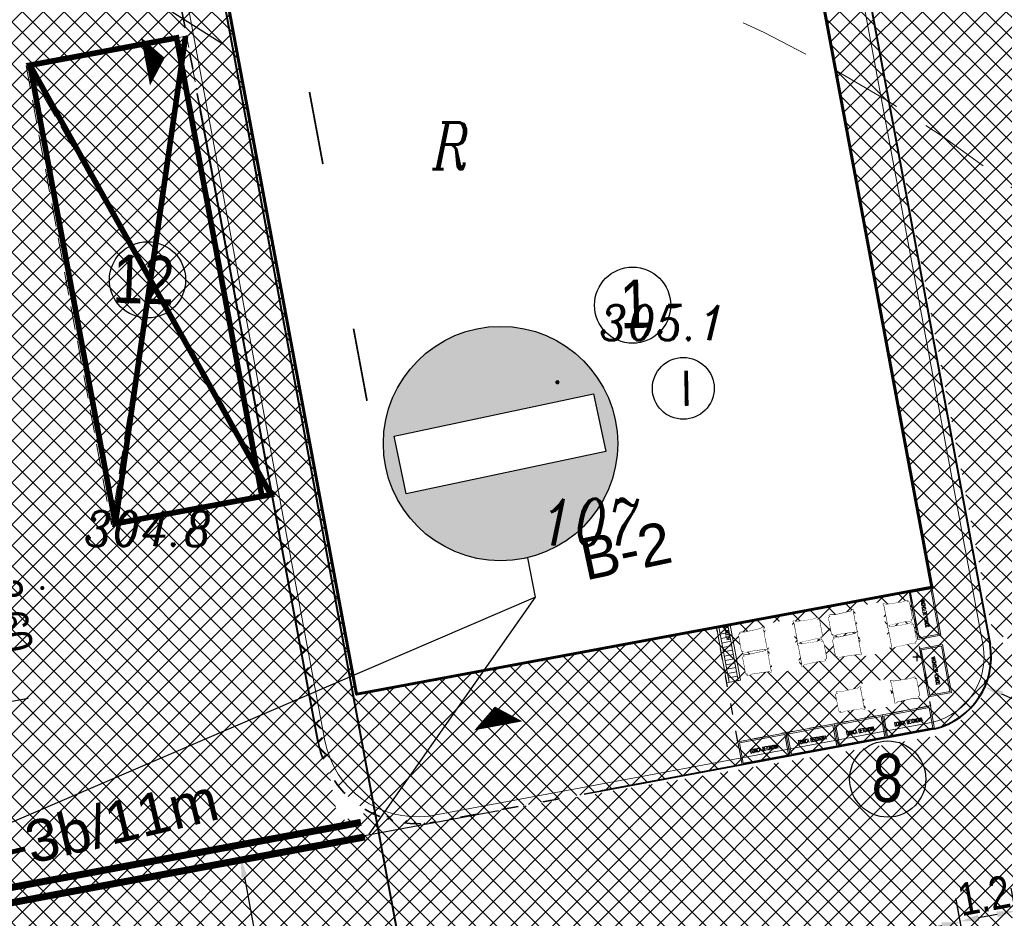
# Model space of a CAD drawing. Extents: x 779 to 3668, y -1329 to 9570.
# Tile 39 of 106: x 2267 to 2288, y -688 to -668. Entities that reach past the tile are written whole.
import ezdxf
from ezdxf.enums import TextEntityAlignment as Align

# ---------------------------------------------------------------- set-up
doc = ezdxf.new("R2010")
doc.units = 0
doc.set_wipeout_variables(frame=1)
for name, pattern in [('ACAD_ISO03W100', [30, 12, -18]), ('CIĄGłA', [0]), ('DASH', [0.75, 0.5, -0.25])]:
    doc.linetypes.add(name, pattern=pattern)
for name, color, linetype, lineweight in [('210-oznaczenie konturu użytku gruntowego', 7, 'Continuous', 0), ('211-numer działki ewidencyjnej', 7, 'Continuous', 0), ('_a_obiekty', 250, 'Continuous', 30), ('AGP1_BUDYNKI', 7, 'Continuous', 30), ('AGP1_KRAWEZNIKI', 7, 'Continuous', 40), ('AGP1_KRAWEZNIKI GRUBOŚCI', 7, 'Continuous', 9), ('AGP1_OPISY', 7, 'Continuous', 13), ('drzwi', 30, 'Continuous', 20), ('MEBLE PKN', 250, 'Continuous', 20), ('MPZP', 7, 'Continuous', 0), ('RTPW01', 253, 'Continuous', 0), ('zz-krawObn', 1, 'ACAD_ISO03W100', 35), ('zz-legenda', 7, 'Continuous', 13), ('zz-wypełnienie-chodniki', 142, 'Continuous', 5), ('zz-wypełnienie-drogi', 52, 'Continuous', 5)]:
    doc.layers.add(name, color=color, linetype=linetype, lineweight=lineweight)
doc.layers.add('powierzchnie', color=7, linetype='Continuous', true_color=0xe090c4, plot=False)
doc.layers.add('Y-ZNAKI', color=7, linetype='Continuous')
doc.styles.add('ARIAL', font='ARIALN.TTF')
doc.styles.add('JACEK_07', font='SIMPLEX.SHX', dxfattribs={"width": 0.7})
doc.styles.get("Standard").update_dxf_attribs({"font": 'arial.ttf'})
doc.styles.add('Style-ITALIC_1250', font='ITALIC_1250.shx')
doc.dimstyles.new('z1do1', dxfattribs={"dimtxt": 0.7, "dimasz": 0.4, "dimexe": 0.5, "dimexo": 0.5, "dimgap": 0.1, "dimtad": 1, "dimrnd": 0.05, "dimzin": 0, "dimdsep": 46, "dimtxsty": 'ARIAL', "dimcen": 0.09, "dimazin": 0, "dimtfac": 1, "dimtofl": 0, "dimtmove": 0, "dimatfit": 3, "dimfxl": 1, "dimtolj": 1, "dimtzin": 0, "dimarcsym": 0})
pattern_1 = [(45, (535.0041, -882.70357), (-0.224506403, 0.224506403), []), (135, (535.0041, -882.70357), (-0.224506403, -0.224506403), [])]

# ---------------------------------------------------------------- blocks, each defined once
blk = doc.blocks.new('RTPW01')
at = {"layer": 'RTPW01', "linetype": 'Continuous', "lineweight": 13, "true_color": 0x939598}
h = blk.add_hatch(color=252, dxfattribs=at)
edge = h.paths.add_edge_path()
edge.add_arc((0, 0), 0.045, 0, 360)
blk = doc.blocks.new('PZT MDCP podkład')
at = {"layer": 'MPZP', "color": 8, "linetype": 'Continuous', "lineweight": 40, "flags": 128}
blk.add_lwpolyline([(2125.102, 133.755), (2146.578, 18.455), (2153.737, -8.653)], dxfattribs=at)
at = {"layer": 'RTPW01', "color": 8, "linetype": 'Continuous', "lineweight": 13}
for p in [(2140.719, 80.179), (2129.669, 75.765)]:
    blk.add_blockref('RTPW01', p, dxfattribs=at)
at = {"layer": '210-oznaczenie konturu użytku gruntowego', "color": 8, "linetype": 'Continuous', "lineweight": 13, "insert": (2138.04, 84.751), "char_height": 1, "attachment_point": 7, "line_spacing_factor": 0.6}
blk.add_mtext('\\FITALIC_1250;\\H1x;\\W0.79;R', dxfattribs=at)
at = {"layer": '211-numer działki ewidencyjnej', "color": 8, "linetype": 'Continuous', "lineweight": 13, "insert": (2140.376, 77.676), "char_height": 1, "attachment_point": 1, "line_spacing_factor": 0.6}
blk.add_mtext('\\FITALIC_1250;\\H1x;\\W0.79;107', dxfattribs=at)
at = {"layer": 'RTPW01', "color": 8, "linetype": 'Continuous', "lineweight": 13, "style": 'Style-ITALIC_1250', "width": 0.9}
for s, p in [('305.1', (2141.619, 81.079)), ('304.8', (2130.569, 76.665))]:
    blk.add_text(s, height=0.75, dxfattribs=at).set_placement(p)
blk = doc.blocks.new('Z$W@#18078')
at = {"linetype": 'Continuous', "lineweight": 0}
for p, q in [((-1.1, 49.2), (4, 50.6)), ((-1.1, 49.2), (-1.1, 49.2)), ((-1.1, 49.2), (-1.1, 47.2)), ((0.7, 49.2), (-1.1, 49.2)), ((-1.1, 47.2), (-1, 14.9)), ((-1.1, 47.2), (-0.6, 42.9)), ((-0.6, 45.2), (-1.1, 47.2)), ((-0.6, 42.9), (-0.6, 45.2)), ((0.5, 40.2), (-0.6, 45.2)), ((-0.6, 42.9), (0.4, 32.9)), ((0.5, 39.3), (0.6, 43.5)), ((0.7, 49.2), (0.6, 45.5)), ((0.7, 49.2), (0.6, 45.9)), ((0.6, 45.5), (0.6, 45.9)), ((0.6, 45.5), (0.6, 43.5)), ((0.6, 45.5), (0.6, 45.4)), ((0.6, 45.2), (0.6, 45.5)), ((0.6, 43.5), (0.6, 43.5)), ((0.6, 43.5), (0.6, 43.5)), ((0.6, 43.5), (0.6, 43.5)), ((0.6, 43.5), (0.6, 43.5)), ((0.6, 43.5), (0.6, 43.5)), ((0.9, 49.2), (0.7, 49.2)), ((1, 49.2), (0.8, 39.3)), ((1, 49.2), (0.9, 49.2)), ((11.8, 51.7), (1, 49.2)), ((1.3, 53.5), (3.8, 53.6)), ((1.3, 53.5), (1.4, 51.5)), ((7.9, 51.7), (1.3, 53.5)), ((1.4, 51.5), (4, 50.6)), ((3.8, 53.6), (12.8, 52)), ((4, 50.6), (7.9, 51.7)), ((4.3, 48), (8, 48.8)), ((7.9, 51.7), (11.6, 51.7)), ((8, 48.8), (9.7, 49)), ((11.6, 51.7), (12.3, 51.8)), ((12.3, 51.8), (11.8, 51.7)), ((12.3, 51.7), (11.8, 51.7)), ((12.3, 43.4), (12.2, 35.2)), ((12.4, 51.7), (12.3, 51.8)), ((12.3, 51.5), (12.3, 51.7)), ((12.4, 51.7), (12.3, 51.7)), ((12.3, 49.5), (12.4, 49.6)), ((12.5, 48.4), (12.3, 43.4)), ((12.4, 51.7), (52.7, 53.4)), ((12.8, 52), (12.4, 51.7)), ((12.4, 51), (12.4, 51.7)), ((12.4, 51.7), (12.4, 51.7)), ((12.5, 49.7), (12.4, 51)), ((12.4, 49.5), (12.5, 49.7)), ((12.5, 49.7), (12.4, 49.5)), ((12.4, 49.6), (12.5, 49.7)), ((12.5, 49.7), (12.5, 49.7)), ((12.5, 49.7), (12.5, 49.7)), ((12.5, 49.7), (12.5, 49.7)), ((12.5, 49.7), (12.5, 49.7)), ((12.5, 49.7), (12.5, 49.6)), ((12.5, 49.6), (12.5, 48.4)), ((12.5, 48.4), (12.5, 46.9)), ((12.5, 46.9), (12.5, 40.6)), ((12.8, 52), (48.6, 53.4)), ((48.6, 53.4), (51.7, 55.5)), ((52.7, 53.4), (54, 55.5)), ((52.8, 53.4), (52.7, 53.4)), ((52.8, 53.4), (52.7, 53.4)), ((52.8, 47), (52.8, 53.4)), ((52.8, 53.4), (52.8, 53.4)), ((52.8, 47), (52.8, 53.4)), ((52.9, 40.7), (52.8, 47)), ((52.8, 40.7), (52.8, 47)), ((52.9, 51.5), (54.3, 53.9)), ((52.9, 10.7), (52.9, 51.5)), ((121, 51), (119.6, 53.4)), ((121.2, 52.9), (120, 55)), ((121, 10.2), (121, 51)), ((121, 40.2), (121.1, 46.5)), ((121.1, 46.5), (121.1, 52.9)), ((121.2, 52.9), (121.1, 52.9)), ((121.1, 52.9), (121.2, 52.9)), ((121.1, 46.5), (121.2, 52.9)), ((121.1, 40.2), (121.1, 46.5)), ((121.2, 52.9), (121.2, 52.9)), ((161.5, 51.2), (121.2, 52.9)), ((125.4, 52.9), (122.2, 55)), ((161.1, 51.5), (125.4, 52.9)), ((170.1, 53.1), (161.1, 51.5)), ((161.1, 51.5), (161.5, 51.2)), ((161.4, 49.2), (161.5, 50.5)), ((161.5, 49.2), (161.4, 49.2)), ((161.4, 49.2), (161.5, 49.2)), ((161.4, 49.2), (161.4, 49.2)), ((161.5, 47.9), (161.4, 46.4)), ((161.4, 46.4), (161.4, 40.1)), ((161.5, 51.2), (161.6, 51.3)), ((161.5, 50.5), (161.5, 51.2)), ((161.5, 51.2), (161.5, 51.2)), ((161.5, 51.2), (161.6, 51.2)), ((161.6, 49), (161.5, 49.2)), ((161.5, 49.2), (161.6, 49)), ((161.6, 49.1), (161.5, 49.2)), ((161.5, 49.2), (161.5, 49.2)), ((161.5, 49.2), (161.5, 49.1)), ((161.5, 49.1), (161.5, 47.9)), ((161.5, 47.9), (161.6, 42.9)), ((162.3, 51.2), (161.6, 51.3)), ((161.6, 51.3), (162.1, 51.2)), ((161.6, 51), (161.6, 51.2)), ((161.6, 51.2), (162.1, 51.2)), ((161.6, 49), (161.6, 49.1)), ((161.6, 42.9), (161.7, 34.7)), ((162.1, 51.2), (172.9, 48.7)), ((166, 51.2), (162.3, 51.2)), ((165.9, 48.3), (164.3, 48.5)), ((169.6, 47.5), (165.9, 48.3)), ((166, 51.2), (172.6, 53)), ((169.9, 50.1), (166, 51.2)), ((172.5, 51), (169.9, 50.1)), ((175, 48.7), (169.9, 50.1)), ((172.6, 53), (170.1, 53.1)), ((172.6, 53), (172.5, 51)), ((172.9, 48.7), (173, 48.7)), ((172.9, 48.7), (173.1, 38.8)), ((173, 48.7), (173.2, 48.7)), ((173.2, 48.7), (173.3, 45)), ((173.2, 48.7), (173.3, 45.4)), ((173.2, 48.7), (175, 48.7)), ((173.3, 45), (173.3, 45.4)), ((173.3, 45), (173.3, 43)), ((173.3, 45), (173.3, 44.9)), ((173.3, 44.7), (173.3, 45)), ((173.3, 43), (173.3, 43)), ((173.3, 43), (173.3, 43)), ((173.3, 43), (173.3, 43)), ((173.4, 38.8), (173.3, 43)), ((173.3, 43), (173.3, 43)), ((173.3, 43), (173.3, 43)), ((173.4, 39.7), (174.5, 44.7)), ((174.5, 42.3), (173.5, 32.4)), ((175, 46.7), (174.5, 42.3)), ((174.5, 44.7), (175, 46.7)), ((174.5, 42.3), (174.5, 44.7)), ((175, 46.7), (174.9, 14.4)), ((175.1, 48.7), (175, 48.7)), ((175.1, 48.7), (175, 46.7)), ((-0.6, 19.7), (0.4, 31)), ((-0.6, 17.8), (0.5, 24.8)), ((0.5, 21.8), (-0.6, 16.8)), ((0.5, 37.3), (0.4, 35.5)), ((0.5, 37.2), (0.4, 35.5)), ((0.5, 37.2), (0.4, 34.8)), ((0.5, 37.1), (0.4, 31.1)), ((0.4, 35.5), (0.4, 33.5)), ((0.4, 35.5), (0.4, 31)), ((0.4, 34.7), (0.4, 34.8)), ((0.4, 31.1), (0.4, 34.7)), ((0.4, 33.1), (0.4, 33.5)), ((0.4, 33.1), (0.4, 32.9)), ((0.4, 32.9), (0.4, 31.1)), ((0.4, 31.1), (0.4, 31)), ((0.4, 31), (0.4, 31)), ((0.4, 31), (0.4, 31)), ((0.4, 30.9), (0.4, 31)), ((0.4, 29.3), (0.4, 30.9)), ((0.4, 30.9), (0.4, 30.9)), ((0.4, 30.7), (0.4, 30.9)), ((0.4, 30.7), (0.4, 29.4)), ((0.4, 30.7), (0.4, 29.3)), ((0.5, 29.5), (0.4, 30.7)), ((0.5, 29.5), (0.4, 29.4)), ((0.5, 27.3), (0.4, 29.4)), ((0.4, 29.4), (0.4, 29.2)), ((0.4, 29.3), (0.4, 29.2)), ((0.4, 29.2), (0.5, 27.3)), ((0.4, 29.2), (0.4, 29.2)), ((0.5, 41.1), (0.5, 40.2)), ((0.5, 40.2), (0.5, 40.2)), ((0.5, 39.7), (0.5, 40.2)), ((0.5, 39.7), (0.5, 37.3)), ((0.5, 38.9), (0.5, 39.7)), ((0.5, 39.3), (0.5, 38.9)), ((0.5, 38.9), (0.5, 37.3)), ((0.5, 37.4), (0.5, 38.9)), ((0.5, 37.4), (0.5, 37.2)), ((0.5, 37.3), (0.5, 37.4)), ((0.5, 37.2), (0.5, 37.3)), ((0.7, 35.1), (0.5, 37.2)), ((0.5, 37.2), (0.5, 37.2)), ((0.7, 35.1), (0.5, 29.5)), ((0.5, 27.3), (0.5, 27.3)), ((0.5, 27.3), (0.5, 27)), ((0.5, 27), (0.5, 24.8)), ((0.5, 27), (0.5, 22.6)), ((0.5, 24.8), (0.5, 22.6)), ((0.5, 22.6), (0.5, 22.6)), ((0.5, 22.5), (0.5, 22.6)), ((0.5, 22.5), (0.5, 21.8)), ((0.5, 22.5), (0.5, 21.8)), ((0.5, 21.8), (0.5, 21.8)), ((0.5, 21.8), (0.6, 21.2)), ((0.5, 21.8), (0.5, 21)), ((0.6, 21.2), (0.5, 21)), ((0.6, 21.2), (0.6, 21)), ((0.6, 21.2), (0.6, 21.2)), ((0.8, 39.3), (0.7, 35.1)), ((0.7, 35.1), (0.7, 29.4)), ((0.7, 29.4), (0.9, 19.5)), ((12.2, 35.2), (12.2, 26.9)), ((12.2, 26.9), (12.4, 18.7)), ((12.5, 40.6), (12.5, 34.2)), ((12.5, 34.2), (12.5, 27.9)), ((12.5, 27.9), (12.5, 21.5)), ((12.5, 21.5), (12.5, 15.1)), ((52.9, 34.3), (52.8, 40.7)), ((52.9, 34.3), (52.9, 40.7)), ((52.9, 27.9), (52.9, 34.3)), ((52.9, 27.9), (52.9, 34.3)), ((52.9, 21.6), (52.9, 27.9)), ((52.9, 21.6), (52.9, 27.9)), ((52.9, 15.2), (52.9, 21.6)), ((52.9, 15.2), (52.9, 21.6)), ((121, 33.8), (121, 40.2)), ((121, 33.8), (121.1, 40.2)), ((121, 27.4), (121, 33.8)), ((121, 27.4), (121, 33.8)), ((121, 21.1), (121, 27.4)), ((121, 21.1), (121, 27.4)), ((161.4, 40.1), (161.4, 33.7)), ((161.4, 33.7), (161.4, 27.4)), ((161.4, 27.4), (161.4, 21)), ((161.7, 26.4), (161.6, 18.2)), ((161.7, 34.7), (161.7, 26.4)), ((173.2, 28.9), (173, 19)), ((173.1, 38.8), (173.2, 34.6)), ((173.2, 34.6), (173.4, 36.7)), ((173.2, 34.6), (173.2, 28.9)), ((173.2, 34.6), (173.5, 29)), ((173.4, 40.6), (173.4, 39.7)), ((173.4, 39.7), (173.4, 39.7)), ((173.4, 39.2), (173.4, 39.7)), ((173.4, 39.2), (173.5, 36.8)), ((173.4, 38.4), (173.4, 39.2)), ((173.4, 38.8), (173.4, 38.4)), ((173.4, 38.4), (173.5, 36.8)), ((173.4, 36.9), (173.4, 38.4)), ((173.4, 36.9), (173.4, 36.7)), ((173.5, 36.8), (173.4, 36.9)), ((173.4, 36.7), (173.5, 36.8)), ((173.4, 36.7), (173.5, 35)), ((173.4, 36.7), (173.5, 34.3)), ((173.4, 36.7), (173.4, 36.7)), ((173.4, 36.6), (173.5, 30.6)), ((173.5, 26.5), (173.4, 24.3)), ((173.5, 26.5), (173.4, 22.1)), ((173.4, 24.3), (173.4, 22.1)), ((174.5, 17.3), (173.4, 24.3)), ((173.4, 22.1), (173.4, 22.1)), ((173.4, 22), (173.4, 22.1)), ((173.4, 22), (173.4, 21.3)), ((173.4, 22), (173.4, 21.3)), ((173.4, 21.3), (173.4, 21.3)), ((173.4, 21.3), (173.4, 20.7)), ((173.4, 21.3), (173.4, 20.5)), ((173.4, 21.3), (174.5, 16.3)), ((173.5, 36.8), (173.5, 35)), ((173.5, 35), (173.5, 33)), ((173.5, 35), (173.5, 30.5)), ((173.5, 34.2), (173.5, 34.3)), ((173.5, 30.6), (173.5, 34.2)), ((173.5, 32.6), (173.5, 33)), ((173.5, 32.6), (173.5, 32.4)), ((173.5, 32.4), (173.5, 30.6)), ((173.5, 30.6), (173.5, 30.5)), ((173.5, 30.5), (173.5, 30.5)), ((173.5, 30.5), (173.5, 30.5)), ((173.5, 30.4), (173.5, 30.5)), ((174.5, 19.2), (173.5, 30.5)), ((173.5, 28.7), (173.5, 30.4)), ((173.5, 30.4), (173.5, 30.4)), ((173.5, 30.2), (173.5, 30.4)), ((173.5, 30.2), (173.5, 28.9)), ((173.5, 30.2), (173.5, 28.7)), ((173.5, 29), (173.5, 30.2)), ((173.5, 29), (173.5, 28.9)), ((173.5, 26.8), (173.5, 28.9)), ((173.5, 28.9), (173.5, 28.7)), ((173.5, 28.7), (173.5, 26.8)), ((173.5, 28.7), (173.5, 28.7)), ((173.5, 28.7), (173.5, 28.7)), ((173.5, 26.8), (173.5, 26.8)), ((173.5, 26.8), (173.5, 26.5)), ((-1, 14.9), (-1.1, 12.9)), ((-1.1, 12.9), (0.8, 12.8)), ((4.4, 11.4), (-1.1, 12.9)), ((-1, 14.9), (-0.6, 19.7)), ((-1, 14.9), (-0.6, 17.8)), ((-0.6, 16.8), (-1, 14.9)), ((-1, 14.9), (-0.6, 15.3)), ((-0.6, 17.8), (-0.6, 19.7)), ((-0.6, 15.3), (-0.6, 16.8)), ((-0.6, 15.3), (0.7, 16.6)), ((0.6, 20.9), (0.5, 21)), ((0.5, 21), (0.6, 19.2)), ((0.5, 21), (0.6, 20.9)), ((0.6, 21), (0.6, 21)), ((0.6, 20.9), (0.6, 21)), ((0.6, 20.9), (0.6, 20.9)), ((0.6, 20.9), (0.6, 19.2)), ((0.6, 19.1), (0.6, 19.2)), ((0.6, 19), (0.6, 19.1)), ((0.6, 19.1), (0.6, 19.1)), ((0.6, 19), (0.7, 16.6)), ((0.6, 19), (0.8, 13)), ((0.7, 16.6), (0.8, 13)), ((0.8, 13), (0.8, 12.9)), ((0.8, 12.9), (0.8, 12.9)), ((0.8, 12.9), (0.8, 12.9)), ((0.8, 12.8), (0.8, 12.9)), ((0.8, 12.8), (0.9, 12.8)), ((0.9, 19.5), (1.1, 12.8)), ((0.9, 12.8), (1.1, 12.8)), ((1.1, 12.8), (12.4, 10.7)), ((1.5, 10.5), (1.4, 8.5)), ((1.4, 8.5), (7.9, 10.4)), ((3.9, 8.4), (1.4, 8.5)), ((4.4, 11.4), (1.5, 10.5)), ((12.9, 10.1), (3.9, 8.4)), ((4.4, 14.1), (8, 13.3)), ((7.9, 10.4), (4.4, 11.4)), ((12.4, 10.7), (7.9, 10.4)), ((12.5, 10.4), (7.9, 10.4)), ((9.7, 13.1), (8, 13.3)), ((12.3, 12.6), (12.4, 12.5)), ((12.4, 18.7), (12.5, 13.8)), ((12.5, 12.5), (12.4, 12.6)), ((12.4, 12.5), (12.5, 12.4)), ((12.4, 10.7), (12.5, 10.4)), ((12.5, 15.1), (12.5, 13.8)), ((12.5, 13.8), (12.5, 12.5)), ((12.5, 12.5), (12.5, 12.4)), ((12.5, 12.3), (12.5, 12.4)), ((12.5, 11.1), (12.6, 12.4)), ((12.5, 12.4), (12.5, 12.4)), ((12.5, 12.4), (12.6, 12.4)), ((12.5, 10.4), (12.5, 11.1)), ((12.5, 10.4), (12.5, 10.4)), ((12.5, 10.4), (12.5, 10.4)), ((12.5, 10.4), (52.8, 8.9)), ((48.6, 8.8), (12.9, 10.1)), ((52.3, 6.4), (48.6, 8.8)), ((54.3, 6.3), (52.3, 6.4)), ((52.8, 8.9), (52.9, 15.2)), ((52.8, 8.9), (52.9, 8.8)), ((52.8, 8.9), (52.8, 8.9)), ((52.8, 8.8), (52.9, 8.8)), ((54.3, 6.3), (52.8, 8.8)), ((52.9, 8.8), (52.9, 15.2)), ((54.4, 8.3), (52.9, 10.7)), ((54.4, 8.3), (54.3, 6.3)), ((119.5, 7.8), (121, 10.2)), ((119.5, 7.8), (119.6, 5.8)), ((119.6, 5.8), (121.1, 8.3)), ((119.6, 5.8), (121.6, 5.9)), ((121, 14.7), (121, 21.1)), ((121, 14.7), (121, 21.1)), ((121.1, 8.3), (121, 14.7)), ((121.1, 8.4), (121, 14.7)), ((161.4, 9.9), (121.1, 8.4)), ((121.1, 8.4), (121.1, 8.3)), ((121.1, 8.4), (121.1, 8.4)), ((121.1, 8.3), (121.1, 8.3)), ((121.6, 5.9), (125.3, 8.3)), ((125.3, 8.3), (161, 9.6)), ((161, 9.6), (170.1, 7.9)), ((161.4, 10.6), (161.3, 11.9)), ((161.4, 11.9), (161.3, 11.9)), ((161.4, 21), (161.4, 14.6)), ((161.6, 18.2), (161.4, 13.3)), ((161.4, 14.6), (161.4, 13.3)), ((161.4, 13.3), (161.4, 12)), ((161.4, 12), (161.5, 12.1)), ((161.4, 12), (161.4, 11.9)), ((161.5, 12), (161.4, 11.9)), ((161.4, 11.8), (161.4, 11.9)), ((161.4, 11.9), (161.4, 11.9)), ((161.4, 9.9), (161.4, 10.6)), ((161.6, 10.2), (161.4, 9.9)), ((161.4, 9.9), (166, 9.9)), ((161.4, 9.9), (161.4, 9.9)), ((161.4, 9.9), (161.4, 9.9)), ((172.8, 12.3), (161.5, 10.2)), ((161.6, 12.1), (161.5, 12)), ((161.6, 10.2), (166, 9.9)), ((164.2, 12.6), (165.9, 12.8)), ((169.5, 13.5), (165.9, 12.8)), ((166, 9.9), (169.5, 10.9)), ((172.6, 8), (166, 9.9)), ((169.5, 10.9), (175, 12.4)), ((169.5, 10.9), (172.5, 10)), ((170.1, 7.9), (172.6, 8)), ((172.5, 10), (172.6, 8)), ((173, 19), (172.8, 12.3)), ((173, 12.3), (172.8, 12.3)), ((173.1, 12.3), (173, 12.3)), ((173.3, 18.5), (173.1, 12.5)), ((173.3, 16.1), (173.1, 12.5)), ((173.1, 12.5), (173.1, 12.4)), ((173.1, 12.4), (173.1, 12.4)), ((175, 12.4), (173.1, 12.3)), ((173.1, 12.4), (173.1, 12.4)), ((173.1, 12.3), (173.1, 12.4)), ((173.4, 20.5), (173.3, 18.7)), ((173.4, 20.4), (173.3, 18.7)), ((173.3, 18.6), (173.3, 18.7)), ((173.3, 18.5), (173.3, 18.6)), ((173.3, 18.6), (173.3, 18.6)), ((173.3, 18.5), (173.3, 16.1)), ((174.5, 14.8), (173.3, 16.1)), ((173.4, 20.7), (173.4, 20.5)), ((173.4, 20.7), (173.4, 20.7)), ((173.4, 20.7), (173.4, 20.5)), ((173.4, 20.5), (173.4, 20.5)), ((173.4, 20.4), (173.4, 20.5)), ((173.4, 20.4), (173.4, 20.5)), ((173.4, 20.5), (173.4, 20.4)), ((173.4, 20.4), (173.4, 20.4)), ((174.5, 17.3), (174.5, 19.2)), ((174.9, 14.4), (174.5, 19.2)), ((174.9, 14.4), (174.5, 17.3)), ((174.5, 14.8), (174.5, 16.3)), ((174.5, 16.3), (174.9, 14.4)), ((174.9, 14.4), (174.5, 14.8)), ((174.9, 14.4), (175, 12.4))]:
    blk.add_line(p, q, dxfattribs=at)
for points in [[(54.3, 53.9), (54, 55.5), (51.7, 55.5)], [(119.6, 53.4), (120, 55), (122.2, 55)]]:
    blk.add_lwpolyline(points)
for points in [[(1.4, 51.5), (1.3, 53.5), (3.8, 53.6), (12.8, 52), (48.6, 53.4), (51.7, 55.5), (54, 55.5), (54.3, 53.9), (52.9, 51.5), (52.9, 10.7), (54.4, 8.3), (54.3, 6.3), (52.3, 6.4), (48.6, 8.8), (12.9, 10.1), (3.9, 8.4), (1.4, 8.5), (1.5, 10.5), (4.4, 11.4), (-1.1, 12.9), (-1.1, 49.2), (4, 50.6)], [(172.5, 51), (172.6, 53), (170.1, 53.1), (161.1, 51.5), (125.4, 52.9), (122.2, 55), (120, 55), (119.6, 53.4), (121, 51), (121, 10.2), (119.5, 7.8), (119.6, 5.8), (121.6, 5.9), (125.3, 8.3), (161, 9.6), (170.1, 7.9), (172.6, 8), (172.5, 10), (169.5, 10.9), (175, 12.4), (175, 48.7), (169.9, 50.1)]]:
    blk.add_wipeout(points)
blk.add_wipeout([(57, 59.7), (115.8, 59.7), (115.8, 1), (57, 1)])
blk = doc.blocks.new('KWEW 3')
h = blk.add_hatch()
h.set_pattern_fill('ANSI31', color=256, scale=3, angle=225, style=0)
h.set_pattern_definition([(270, (33015.6145, 12380.118), (9.525, -2e-15), [])])
h.paths.add_polyline_path([(25365.9, 18577.8), (25478.9, 18577.8), (25478.9, 18597.8), (25365.9, 18597.8)])
for p, q in [((25365.9, 18602.8), (25486.9, 18602.8)), ((25365.9, 18572.8), (25365.9, 18602.8)), ((25365.9, 18597.8), (25486.9, 18597.8)), ((25486.9, 18572.8), (25486.9, 18602.8)), ((25365.9, 18577.8), (25486.9, 18577.8)), ((25365.9, 18572.8), (25486.9, 18572.8))]:
    blk.add_line(p, q)
at = {"color": 242, "insert": (25470.8, 18582.9, 0), "char_height": 7, "width": 78.797, "attachment_point": 5, "style": 'JACEK_07'}
blk.add_mtext('KZEW 3', dxfattribs=at)
blk = doc.blocks.new('*U16')
blk.add_blockref('KWEW 3', (-25365.9, -18602.8))
blk = doc.blocks.new('*U22')
for points in [[(-210, -250), (-105, -250), (-105, -300), (-210, -300)], [(-207, -253), (-108, -253), (-108, -297), (-207, -297)], [(-105, -250), (0, -250), (0, -300), (-105, -300)], [(-102, -253), (-3, -253), (-3, -297), (-102, -297)], [(0, -250), (105, -250), (105, -300), (0, -300)], [(3, -253), (102, -253), (102, -297), (3, -297)], [(105, -250), (210, -250), (210, -300), (105, -300)], [(108, -253), (207, -253), (207, -297), (108, -297)]]:
    blk.add_lwpolyline(points, close=True)
at = {"rotation": 90}
blk.add_blockref('*U16', (-210, -121), dxfattribs=at)
at = {"xscale": -1, "rotation": 180}
for p in [(-165.3, -11.5), (31.2, -10.4), (16.2, -175.1)]:
    blk.add_blockref('Z$W@#18078', p, dxfattribs=at)
at = {"style": 'JACEK_07', "width": 0.5}
for p in [(235, -52.5), (235, -177.5)]:
    blk.add_text('DONICA BETONOWA', height=8, rotation=90, dxfattribs=at).set_placement(p, align=Align.MIDDLE_CENTER)
for p in [(-157.5, -275), (-52.5, -275), (52.5, -275), (157.5, -275)]:
    blk.add_text('DONICA BETONOWA', height=8, dxfattribs=at).set_placement(p, align=Align.MIDDLE_CENTER)
at = {"xscale": -1, "rotation": 180}
for p in [(-165.3, -60.2), (31.2, -59.1)]:
    blk.add_blockref('Z$W@#18078', p, dxfattribs=at)
for points in [[(210, -105), (210, 0), (260, 0), (260, -105)], [(213, -102), (213, -3), (257, -3), (257, -102)], [(210, -230), (210, -125), (260, -125), (260, -230)], [(213, -227), (213, -128), (257, -128), (257, -227)]]:
    blk.add_lwpolyline(points, close=True)
at = {"layer": 'Defpoints', "linetype": 'ACAD_ISO03W100', "ltscale": 2}
blk.add_lwpolyline([(-210, 0), (210, 0), (210, -250), (-210, -250)], close=True, dxfattribs=at)
blk = doc.blocks.new('*D1509')
at = {"layer": 'Defpoints', "color": 0, "transparency": 16777216}
for p in [(2264.165, -679.742), (2266.929, -682.889), (2264.824, -683.281)]:
    blk.add_point(p, dxfattribs=at)
at = {"layer": 'zz-legenda', "color": 0, "lineweight": -2, "transparency": 16777216}
for p, q in [((2264.656, -679.651), (2266.762, -679.259)), ((2266.343, -679.743), (2266.856, -682.496)), ((2265.316, -683.19), (2267.421, -682.798))]:
    blk.add_line(p, q, dxfattribs=at)
at = {"layer": 'zz-legenda', "color": 0, "transparency": 16777216}
for points in [[(2266.409, -679.731), (2266.278, -679.756), (2266.27, -679.35)], [(2266.921, -682.484), (2266.79, -682.508), (2266.929, -682.889)]]:
    blk.add_solid(points, dxfattribs=at)
at = {"layer": 'zz-legenda', "color": 0, "transparency": 16777216, "insert": (2267.049, -681.036), "char_height": 0.7, "attachment_point": 5, "rotation": 280.5515, "style": 'ARIAL'}
blk.add_mtext('\\A1;3.60', dxfattribs=at)
blk = doc.blocks.new('*D1510')
at = {"layer": 'Defpoints', "color": 0, "transparency": 16777216}
for p in [(2286.488, -681.915), (2287.941, -682.555)]:
    blk.add_point(p, dxfattribs=at)
at = {"layer": 'zz-legenda', "color": 0, "lineweight": -2, "transparency": 16777216}
for p, q in [((2286.398, -681.915), (2286.578, -681.915)), ((2286.488, -682.005), (2286.488, -681.825)), ((2290.315, -683.6), (2288.307, -682.716))]:
    blk.add_line(p, q, dxfattribs=at)
at = {"layer": 'zz-legenda', "color": 0, "transparency": 16777216}
blk.add_solid([(2288.334, -682.655), (2288.281, -682.777), (2287.941, -682.555)], dxfattribs=at)
at = {"layer": 'zz-legenda', "color": 0, "transparency": 16777216, "insert": (2289.679, -682.82), "char_height": 0.7, "attachment_point": 5, "rotation": 336.238, "style": 'ARIAL'}
blk.add_mtext('\\A1;R1.6', dxfattribs=at)
blk = doc.blocks.new('*D1525')
at = {"layer": 'Defpoints', "color": 0, "transparency": 16777216}
for p in [(2278.001, -685.124), (2279.335, -692.286), (2273.32, -693.407)]:
    blk.add_point(p, dxfattribs=at)
at = {"layer": 'zz-legenda', "color": 0, "lineweight": -2, "transparency": 16777216}
for p, q in [((2277.51, -685.215), (2271.494, -686.336)), ((2272.059, -686.637), (2273.247, -693.014)), ((2278.844, -692.378), (2272.828, -693.498))]:
    blk.add_line(p, q, dxfattribs=at)
at = {"layer": 'zz-legenda', "color": 0, "transparency": 16777216}
for points in [[(2272.125, -686.625), (2271.993, -686.649), (2271.986, -686.244)], [(2273.312, -693.001), (2273.181, -693.026), (2273.32, -693.407)]]:
    blk.add_solid(points, dxfattribs=at)
at = {"layer": 'zz-legenda', "color": 0, "transparency": 16777216, "insert": (2273.103, -689.742), "char_height": 0.7, "attachment_point": 5, "rotation": 280.5514, "style": 'ARIAL'}
blk.add_mtext('\\A1;7.30', dxfattribs=at)
blk = doc.blocks.new('*D1535')
at = {"layer": 'Defpoints', "color": 0, "transparency": 16777216}
for p in [(2278.337, -633.41), (2287.417, -661.975), (2289.746, -662.348), (2289.746, -662.348), (2293.334, -672.378)]:
    blk.add_point(p, dxfattribs=at)
at = {"layer": 'zz-legenda', "color": 0, "lineweight": -2, "transparency": 16777216}
blk.add_arc((2289.746, -662.348), 2.359, 121.2457, 279.9536, dxfattribs=at)
at = {"layer": 'zz-legenda', "color": 0, "transparency": 16777216}
for points in [[(2288.493, -660.272), (2288.552, -660.391), (2288.881, -660.154)], [(2290.137, -664.607), (2290.171, -664.736), (2290.541, -664.569)]]:
    blk.add_solid(points, dxfattribs=at)
at = {"layer": 'zz-legenda', "color": 0, "transparency": 16777216, "insert": (2287.966, -663.017), "char_height": 0.7, "attachment_point": 5, "rotation": 290.5996, "style": 'ARIAL'}
blk.add_mtext('\\A1;178.16°', dxfattribs=at)
blk = doc.blocks.new('*D1548')
at = {"layer": 'Defpoints', "color": 0, "transparency": 16777216}
for p in [(2287.415, -687.599), (2287.988, -690.675), (2265.967, -694.776)]:
    blk.add_point(p, dxfattribs=at)
at = {"layer": 'zz-legenda', "color": 0, "lineweight": -2, "transparency": 16777216}
for p, q in [((2287.897, -690.183), (2287.324, -687.108)), ((2265.787, -691.628), (2287.022, -687.673)), ((2265.875, -694.285), (2265.302, -691.21))]:
    blk.add_line(p, q, dxfattribs=at)
at = {"layer": 'zz-legenda', "color": 0, "transparency": 16777216}
for points in [[(2287.01, -687.607), (2287.034, -687.738), (2287.415, -687.599)], [(2265.775, -691.562), (2265.799, -691.693), (2265.394, -691.701)]]:
    blk.add_solid(points, dxfattribs=at)
at = {"layer": 'zz-legenda', "color": 0, "transparency": 16777216, "insert": (2276.321, -689.201), "char_height": 0.7, "attachment_point": 5, "rotation": 10.5512, "style": 'ARIAL'}
blk.add_mtext('\\A1;22.40', dxfattribs=at)
blk = doc.blocks.new('*D1549')
at = {"layer": 'Defpoints', "color": 0, "transparency": 16777216}
for p in [(2287.412, -687.583), (2289.295, -691.102), (2288.109, -691.323)]:
    blk.add_point(p, dxfattribs=at)
at = {"layer": 'zz-legenda', "color": 0, "lineweight": -2, "transparency": 16777216}
for p, q in [((2289.203, -690.61), (2288.507, -686.871)), ((2288.017, -690.831), (2287.321, -687.092)), ((2288.205, -687.436), (2287.806, -687.51))]:
    blk.add_line(p, q, dxfattribs=at)
at = {"layer": 'zz-legenda', "color": 0, "transparency": 16777216}
for points in [[(2287.793, -687.445), (2287.818, -687.576), (2287.412, -687.583)], [(2288.193, -687.37), (2288.217, -687.501), (2288.598, -687.363)]]:
    blk.add_solid(points, dxfattribs=at)
at = {"layer": 'zz-legenda', "color": 0, "transparency": 16777216, "insert": (2287.923, -687.029), "char_height": 0.7, "attachment_point": 5, "rotation": 10.5511, "style": 'ARIAL'}
blk.add_mtext('\\A1;1.2', dxfattribs=at)
blk = doc.blocks.new('B2')
at = {"layer": 'Y-ZNAKI'}
h = blk.add_hatch(color=1, dxfattribs=at)
h.paths.add_polyline_path([(-2.513, 0, 1), (2.513, 0, 1)])
h.paths.add_polyline_path([(2.174, 0.631), (2.175, -0.636), (-2.201, -0.637), (-2.201, 0.631)], flags=16)
at = {"layer": 'Y-ZNAKI', "linetype": 'ByBlock'}
for p, q in [((-2.201, -0.637), (-2.201, 0.631)), ((-2.201, 0.631), (2.174, 0.631)), ((2.174, 0.631), (2.175, -0.636)), ((2.175, -0.636), (-2.201, -0.637))]:
    blk.add_line(p, q, dxfattribs=at)
blk.add_circle((0, 0), 2.513, dxfattribs=at)

msp = doc.modelspace()

# ---------------------------------------------------------------- hatches: boundary and pattern name
at = {"layer": 'zz-wypełnienie-chodniki'}
h = msp.add_hatch(dxfattribs=at)
h.set_pattern_fill('ANSI37', color=256, scale=0.1, style=0)
h.set_pattern_definition([(45, (72.096, -387.0553), (-0.224506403, 0.224506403), []), (135, (72.096, -387.0553), (-0.224506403, -0.224506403), [])])
edge = h.paths.add_edge_path()
edge.add_arc((2285.894, -725.926), 2.633, 240.8317, 270.2907, ccw=False)
edge.add_arc((2286.404, -725.368), 3.373, 200.4117, 237.8983, ccw=False)
edge.add_arc((2440.64, -674.741), 165.704, 197.78063, 198.21758, ccw=False)
edge.add_arc((2286.658, -724.114), 4, 112.3008, 197.8899, ccw=False)
edge.add_line((2285.14, -720.413), (2289.001, -719.105))
edge.add_arc((2283.137, -702.867), 17.265, 289.857, 321.7648)
edge.add_arc((2284.721, -704.14), 15.232, 321.8391, 367.187)
edge.add_line((2299.834, -702.235), (2295.184, -678.44))
edge.add_line((2295.184, -678.44), (2293.334, -672.378))
edge.add_line((2293.334, -672.378), (2289.746, -662.348))
edge.add_line((2289.746, -662.348), (2282.62, -644.273))
edge.add_line((2282.62, -644.273), (2278.671, -634.258))
edge.add_line((2278.671, -634.258), (2278.338, -633.412))
edge.add_arc((2273.686, -635.248), 5.001, 21.5279, 100.5413)
edge.add_line((2272.771, -630.331), (2272.638, -630.356))
edge.add_line((2272.638, -630.356), (2250.643, -634.453))
edge.add_line((2250.643, -634.453), (2259.909, -684.197))
edge.add_line((2259.909, -684.197), (2263.612, -683.507))
edge.add_arc((2263.744, -684.703), 1.203, -19.9619, 96.3072, ccw=False)
edge.add_arc((2264.405, -684.942), 0.5, 317.2271, 339.9615, ccw=False)
edge.add_arc((2269.722, -689.862), 6.744, 137.2271, 184.4632)
edge.add_line((2262.999, -690.386), (2263.357, -692.702))
edge.add_line((2263.357, -692.702), (2264.415, -698.413))
edge.add_line((2264.415, -698.413), (2265.258, -702.957))
edge.add_line((2265.258, -702.957), (2267.414, -712.892))
edge.add_arc((2282.497, -708.965), 15.586, 194.5951, 204.2785)
edge.add_arc((2275.694, -711.901), 8.178, 205.1212, 225.4637)
edge.add_line((2269.958, -717.731), (2272.389, -720.147))
edge.add_arc((2266.684, -725.321), 7.702, 27.1145, 42.1999, ccw=False)
edge.add_line((2273.539, -721.81), (2274.631, -724.36))
edge.add_arc((2268.391, -726.189), 6.503, -2.9609, 16.3405, ccw=False)
edge.add_arc((2256.755, -724.409), 18.253, 344.7004, 353.3418, ccw=False)
edge.add_line((2274.361, -729.225), (2274.071, -730.275))
edge.add_arc((2264.509, -726.761), 10.187, 310.1754, 339.8225, ccw=False)
edge.add_line((2271.081, -734.545), (2270.603, -734.737))
edge.add_arc((2264.509, -726.761), 10.037, 307.382, 339.7888)
edge.add_arc((2244.773, -721.587), 30.409, 343.4897, 347.8328)
edge.add_arc((2256.75, -724.408), 18.108, 348.5707, 353.3645)
edge.add_arc((2268.308, -726.198), 6.436, 357.3081, 376.0488)
edge.add_line((2274.493, -724.419), (2273.403, -721.874))
edge.add_arc((2270.677, -722.56), 2.812, 14.1144, 55.2095)
edge.add_line((2272.281, -720.251), (2269.853, -717.837))
edge.add_arc((2275.694, -711.901), 8.328, 205.1136, 225.4611, ccw=False)
edge.add_arc((2282.497, -708.965), 15.736, 194.5839, 204.2825, ccw=False)
edge.add_line((2267.268, -712.927), (2265.111, -702.987))
edge.add_line((2265.111, -702.987), (2264.235, -698.294))
edge.add_line((2264.235, -698.294), (2261.565, -698.792))
edge.add_line((2261.565, -698.792), (2260.53, -693.39))
edge.add_line((2260.53, -693.39), (2263.238, -692.885))
edge.add_line((2263.238, -692.885), (2262.85, -690.404))
edge.add_arc((2269.722, -689.862), 6.894, 137.4766, 184.5106, ccw=False)
edge.add_arc((2264.273, -684.864), 0.5, 317.4766, 342.905)
edge.add_arc((2263.747, -684.703), 1.05, 342.905, 381.532)
edge.add_line((2264.724, -684.317), (2257.978, -685.574))
edge.add_line((2257.978, -685.574), (2255.821, -673.993))
edge.add_line((2255.821, -673.993), (2256.952, -673.782))
edge.add_line((2256.952, -673.782), (2249.632, -634.488))
edge.add_line((2249.632, -634.488), (2250.615, -634.305))
edge.add_line((2250.615, -634.305), (2272.625, -630.205))
edge.add_line((2272.625, -630.205), (2272.745, -630.183))
edge.add_arc((2273.686, -635.247), 5.151, 21.5199, 100.5252, ccw=False)
edge.add_line((2278.477, -633.357), (2278.806, -634.192))
edge.add_line((2278.806, -634.192), (2282.766, -644.236))
edge.add_line((2282.766, -644.236), (2286.522, -653.761))
edge.add_line((2286.522, -653.761), (2287.136, -653.519))
edge.add_line((2287.136, -653.519), (2287.745, -655.063))
edge.add_line((2287.745, -655.063), (2287.131, -655.305))
edge.add_line((2287.131, -655.305), (2289.886, -662.293))
edge.add_line((2289.886, -662.293), (2293.477, -672.335))
edge.add_line((2293.477, -672.335), (2295.331, -678.411))
edge.add_line((2295.331, -678.411), (2299.982, -702.216))
edge.add_arc((2284.721, -704.14), 15.382, -38.1613, 7.187, ccw=False)
edge.add_arc((2283.137, -702.867), 17.415, 289.8521, 321.7651, ccw=False)
edge.add_line((2289.051, -719.246), (2285.188, -720.555))
edge.add_arc((2286.625, -724.098), 3.823, 112.068, 198.2671)
edge.add_line((2282.994, -725.296), (2283.383, -726.492))
edge.add_arc((2285.844, -725.677), 2.593, 198.3194, 219.5312)
edge.add_arc((2285.894, -725.926), 2.483, 214.3489, 282.1486)
edge.add_line((2286.417, -728.354), (2285.908, -728.559))
h = msp.add_hatch(dxfattribs=at)
h.set_pattern_fill('ANSI37', color=256, scale=0.1, style=0)
h.set_pattern_definition([(45, (72.096, -882.70357), (-0.224506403, 0.224506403), []), (135, (72.096, -882.70357), (-0.224506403, -0.224506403), [])])
h.paths.add_polyline_path([(2283.315, -661.67), (2286.807, -680.417), (2274.465, -682.716), (2270.973, -663.969)], flags=16)
edge = h.paths.add_edge_path()
edge.add_arc((2286.488, -681.915), 1.588, -76.2652, 9.7027)
edge.add_line((2288.053, -681.647), (2284.488, -662.509))
edge.add_arc((2282.388, -663.023), 2.162, 13.7592, 98.8063)
edge.add_line((2282.057, -660.887), (2271.88, -662.782))
edge.add_arc((2272.435, -664.976), 2.263, 104.1929, 185.0103)
edge.add_line((2270.181, -665.174), (2273.639, -683.743))
edge.add_arc((2275.76, -683.332), 2.16, 190.9714, 277.3618)
edge.add_line((2276.037, -685.475), (2286.865, -683.458))
at = {"layer": 'zz-wypełnienie-drogi'}
h = msp.add_hatch(dxfattribs=at)
h.set_pattern_fill('ANSI37', color=256, scale=0.1, style=0)
h.set_pattern_definition(pattern_1)
h.paths.add_polyline_path([(2290.17, -663.532), (2285.041, -649.512), (2280.481, -651.441), (2280.442, -652.14), (2280.133, -652.608), (2279.463, -652.968), (2274.243, -653.85), (2273.663, -653.603), (2273.134, -652.521), (2270.245, -653.058), (2270.329, -653.853), (2270.121, -654.422), (2269.511, -654.765), (2268.46, -654.91), (2267.949, -654.758), (2259.765, -656.119), (2265.136, -684.923), (2263.402, -687.108), (2263.011, -689.201), (2274.09, -685.522), (2270.725, -668.096), (2270.181, -665.174), (2270.507, -663.792), (2271.331, -662.857), (2271.993, -662.735), (2282.511, -660.829), (2283.339, -661.082), (2283.894, -661.471), (2284.428, -662.305), (2288.073, -681.219), (2288.269, -681.454), (2290.548, -682.388), (2296.418, -684.757), (2295.184, -678.44)])
h = msp.add_hatch(dxfattribs=at)
h.set_pattern_fill('ANSI37', color=256, scale=0.1, style=0)
h.set_pattern_definition(pattern_1)
h.paths.add_polyline_path([(2266.01, -694.787), (2292.617, -688.434), (2294.337, -698.087), (2293.961, -702.97), (2289.001, -719.105), (2291.198, -718.303), (2295.309, -715.219), (2298.794, -710.351), (2299.945, -706.338), (2299.834, -702.235), (2296.435, -684.845), (2288.134, -681.536), (2287.827, -682.926), (2287.059, -683.583), (2275.839, -685.491), (2274.735, -685.234), (2262.86, -689.199), (2267.756, -714.471), (2270.491, -718.112), (2272.713, -720.338), (2274.735, -724.412), (2274.956, -725.994), (2274.805, -727.612), (2274.338, -729.557), (2273.753, -731.144), (2272.729, -732.901), (2271.845, -734.237), (2285.499, -728.724), (2284.585, -728.314), (2283.992, -727.726), (2283.4, -726.902), (2282.721, -724.821), (2282.808, -723.027), (2283.374, -721.829), (2284.658, -720.649), (2283.474, -701.695), (2267.798, -704.607)])

# ---------------------------------------------------------------- linework, layer by layer
at = {"color": 18, "lineweight": 40, "true_color": 0x000000}
msp.add_lwpolyline([(2283.315, -661.67), (2270.973, -663.969), (2274.465, -682.716), (2286.807, -680.417), (2283.315, -661.67)], dxfattribs=at)
at = {"color": 18, "linetype": 'CIĄGłA', "lineweight": 30, "true_color": 0x000000}
msp.add_lwpolyline([(2283.315, -661.67), (2286.807, -680.417), (2274.465, -682.716), (2270.973, -663.969), (2283.315, -661.67)], dxfattribs=at)
at = {"linetype": 'CIĄGłA', "lineweight": 60}
msp.add_lwpolyline([(2270.973, -663.969), (2283.315, -661.67), (2286.807, -680.417), (2274.465, -682.716), (2270.973, -663.969)], dxfattribs=at)
at = {"color": 18, "true_color": 0x000000}
msp.add_lwpolyline([(2270.351, -669.069, 0, 1.05, 0), (2269.938, -669.146, 1.05, 1.05, 0)], format="xyseb", dxfattribs=at)
msp.add_lwpolyline([(2277.43, -682.978, 0, 1.05, 0), (2277.507, -683.391, 1.05, 1.05, 0)], format="xyseb")
at = {"layer": 'AGP1_BUDYNKI', "linetype": 'DASH', "lineweight": 13}
for points in [[(2272.65, -678.43), (2270.819, -668.599), (2267.378, -669.24), (2269.209, -679.071), (2272.65, -678.43)], [(2270.819, -668.599), (2269.209, -679.071)], [(2267.378, -669.24), (2272.65, -678.43)]]:
    msp.add_lwpolyline(points, dxfattribs=at)
at = {"layer": 'AGP1_KRAWEZNIKI'}
for p, q in [((2284.488, -662.509), (2288.053, -681.647)), ((2273.639, -683.743), (2271.115, -670.19)), ((2286.865, -683.458), (2279.7, -684.793))]:
    msp.add_line(p, q, dxfattribs=at)
msp.add_arc((2286.488, -681.915), 1.588, 283.7348, 9.7027, dxfattribs=at)
at = {"layer": 'AGP1_KRAWEZNIKI GRUBOŚCI', "color": 18, "linetype": 'CIĄGłA', "true_color": 0x000000}
msp.add_lwpolyline([(2271.912, -662.929), (2282.083, -661.035, -0.388204), (2284.342, -662.541), (2287.906, -681.674, -0.392716), (2286.833, -683.311), (2276.014, -685.327, -0.395224), (2273.787, -683.715), (2270.329, -665.154, -0.36642)], format="xyb", close=True, dxfattribs=at)
at = {"layer": 'AGP1_OPISY', "const_width": 0.0379}
for points in [[(2273.455, -669.798), (2273.743, -671.346)], [(2274.4, -674.875), (2274.689, -676.424)]]:
    msp.add_lwpolyline(points, dxfattribs=at)
at = {"layer": 'AGP1_OPISY', "linetype": 'Continuous', "lineweight": 30}
for centre in [(2269.981, -673.828), (2280.386, -674.371), (2285.859, -684.532)]:
    msp.add_circle(centre, 0.817, dxfattribs=at)
at = {"layer": 'AGP1_OPISY', "color": 7, "linetype": 'Continuous', "lineweight": 30}
msp.add_circle((2281.473, -676.155), 0.663, dxfattribs=at)
at = {"layer": 'drzwi'}
for p, q in [((2278.464, -682.002), (2278.459, -681.972)), ((2276.168, -682.399), (2276.173, -682.428))]:
    msp.add_line(p, q, dxfattribs=at)
at = {"layer": 'powierzchnie'}
msp.add_lwpolyline([(2286.807, -680.417), (2274.465, -682.716), (2270.973, -663.969), (2283.315, -661.67)], close=True, dxfattribs=at)
at = {"layer": 'Y-ZNAKI'}
msp.add_line((2278.305, -680.633), (2262.768, -687.308), dxfattribs=at)
for points in [[(2244.947, -653.756), (2244.6, -651.702), (2271.596, -668.765)], [(2274.736, -685.713), (2278.305, -680.633), (2278.142, -679.791)]]:
    msp.add_lwpolyline(points, dxfattribs=at)
for points, const_width in [([(2267.459, -669.225), (2269.29, -679.056), (2272.436, -678.47), (2270.605, -668.639), (2267.459, -669.225), (2272.628, -678.434), (2269.29, -679.056), (2270.797, -668.603)], 0.12), ([(2274.644, -685.774), (2264.028, -687.751)], 0.15)]:
    msp.add_lwpolyline(points, dxfattribs=dict(at, const_width=const_width))
at = {"layer": 'Y-ZNAKI', "linetype": 'ACAD_ISO03W100', "ltscale": 0.06, "const_width": 0.15}
msp.add_lwpolyline([(2274.56, -685.461), (2263.997, -687.429)], dxfattribs=at)
at = {"layer": 'zz-krawObn', "ltscale": 0.03}
msp.add_line((2279.7, -684.793), (2276.037, -685.475), dxfattribs=at)
msp.add_lwpolyline([(2271.115, -670.19), (2270.181, -665.174, -0.368007), (2271.88, -662.782)], format="xyb", dxfattribs=at)
msp.add_arc((2275.76, -683.332), 2.16, 190.9702, 277.3629, dxfattribs=at)

# ---------------------------------------------------------------- block references
at = {"layer": '_a_obiekty', "color": 18, "linetype": 'CIĄGłA', "lineweight": 5, "true_color": 0x000000}
msp.add_blockref('PZT MDCP podkład', (138.055, -756.202), dxfattribs=at)
at = {"layer": 'Y-ZNAKI', "rotation": 11.93716672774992}
msp.add_blockref('B2', (2277.553, -677.339), dxfattribs=at)

# ---------------------------------------------------------------- texts
at = {"layer": 'AGP1_OPISY', "linetype": 'Continuous', "lineweight": 30, "width": 0.84164, "attachment_point": 1, "style": 'ARIAL'}
for s, insert, char_height, rotation in [('12', (2269.258, -673.278), 1.0368, 357.9507), ('1', (2280.1, -673.832), 1.037, 1.34), ('8', (2285.545, -683.976), 1.037, 357.7496)]:
    msp.add_mtext(s, dxfattribs=dict(at, insert=insert, char_height=char_height, rotation=rotation))
at = {"layer": 'AGP1_OPISY', "color": 7, "linetype": 'Continuous', "lineweight": 30, "insert": (2281.414, -675.779), "char_height": 0.753, "width": 0.61087, "attachment_point": 1, "rotation": 1.0066, "style": 'ARIAL'}
msp.add_mtext('I', dxfattribs=at)
at = {"layer": 'Y-ZNAKI', "char_height": 0.9, "width": 11.45449, "attachment_point": 1}
for s, insert, rotation in [('{\\fArial|b0|i0|c238|p34;B-2}', (2279.187, -679.397), 11.9372), ('P-3b/11m', (2266.06, -685.769), 13.4008)]:
    msp.add_mtext(s, dxfattribs=dict(at, insert=insert, rotation=rotation))

# ---------------------------------------------------------------- dimensions: what is measured, and where the dimension line sits
at = {"layer": 'zz-legenda'}
dim = msp.add_angular_dim_2l(base=(2287.4171, -661.9752), line1=((2289.7462, -662.348), (2278.3369, -633.4101)), line2=((2293.3339, -672.3783), (2289.7462, -662.348)), dimstyle='z1do1', dxfattribs=at)
dim.commit()
dim.dimension.update_dxf_attribs({"geometry": '*D1535', "text_midpoint": (2287.9664, -663.017)})
for p1, p2, distance, picture, middle in [((2264.165, -679.742), (2264.824, -683.281), 2.141, '*D1509', (2267.049, -681.036)), ((2278.001, -685.124), (2279.335, -692.286), -6.119, '*D1525', (2273.103, -689.742)), ((2265.967, -694.776), (2287.988, -690.675), 3.128, '*D1548', (2276.321, -689.201))]:
    dim = msp.add_aligned_dim(p1=p1, p2=p2, distance=distance, dimstyle='z1do1', dxfattribs=at)
    dim.commit()
    dim.dimension.update_dxf_attribs({"geometry": picture, "text_midpoint": middle})
dim = msp.add_linear_dim(base=(2287.412, -687.583), p1=(2289.295, -691.102), p2=(2288.109, -691.323), angle=190.5511, dimstyle='z1do1', override={"dimdec": 1}, dxfattribs=at)
dim.commit()
dim.dimension.update_dxf_attribs({"geometry": '*D1549', "text_midpoint": (2288.005, -687.473), "dimtype": 161})

# ---------------------------------------------------------------- next in the draw order: block references
at = {"layer": 'MEBLE PKN', "color": 18, "true_color": 0x000000, "xscale": 0.01000000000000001, "yscale": 0.01000000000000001, "zscale": 0.01000000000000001, "rotation": 10.55144955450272}
msp.add_blockref('*U22', (2284.251, -680.893), dxfattribs=at)

# ---------------------------------------------------------------- next in the draw order: linework, layer by layer
at = {"layer": '_a_obiekty', "color": 251, "linetype": 'DASH', "lineweight": 5, "ltscale": 3, "true_color": 0x636466, "elevation": 0}
msp.add_lwpolyline([(2239.981, -701.085), (2240.492, -703.83, 0.414214), (2275.468, -727.843), (2276.058, -727.734, 0.414214), (2300.071, -692.757), (2299.561, -690.012, 0.414214), (2264.585, -665.999), (2263.995, -666.109, 0.414214)], format="xyb", close=True, dxfattribs=at)
at = {"layer": 'AGP1_BUDYNKI', "color": 18, "linetype": 'CIĄGłA', "lineweight": 30, "true_color": 0x000000}
msp.add_lwpolyline([(2283.315, -661.67), (2286.807, -680.417), (2274.465, -682.716), (2270.973, -663.969), (2283.315, -661.67)], dxfattribs=at)

# ---------------------------------------------------------------- next in the draw order: dimensions: what is measured, and where the dimension line sits
at = {"layer": 'zz-legenda'}
dim = msp.add_radius_dim(center=(2286.488, -681.915), mpoint=(2287.941, -682.555), dimstyle='z1do1', override={"dimdec": 1}, dxfattribs=at)
dim.commit()
dim.dimension.update_dxf_attribs({"geometry": '*D1510', "text_midpoint": (2289.679, -682.82)})

doc.saveas('drawing.dxf')
